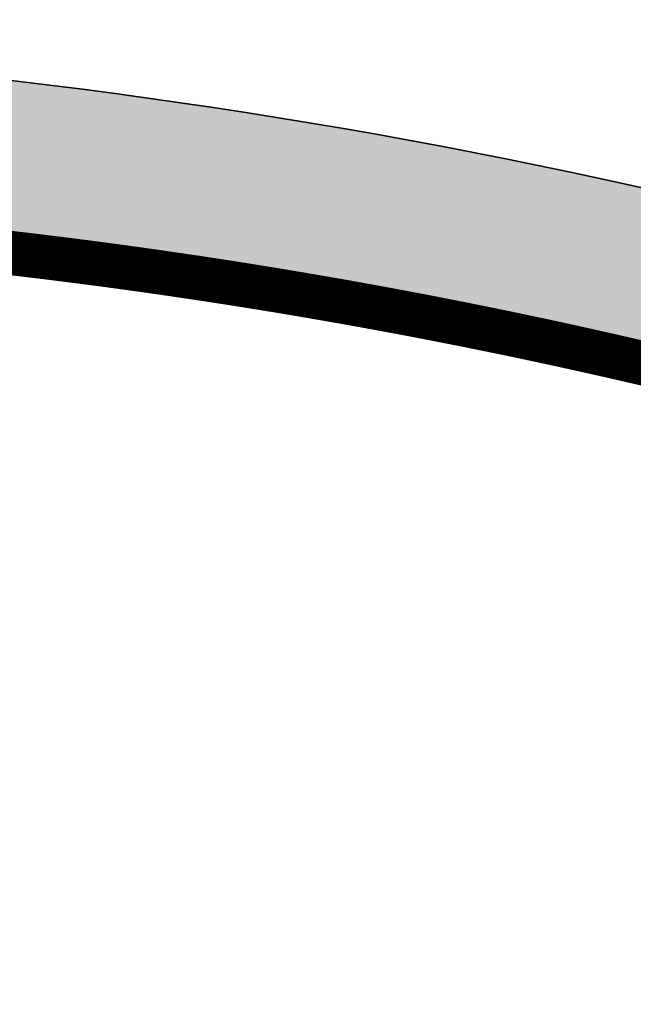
# Model space of a CAD drawing. Header units: feet. Extents: x 1609737 to 1611449, y 574802 to 575794.
# Tile 93 of 256: x 1610362 to 1610376, y 575077 to 575099. Entities that reach past the tile are written whole.
import ezdxf

# ---------------------------------------------------------------- set-up
doc = ezdxf.new("R2010")
doc.units = ezdxf.units.FT
doc.header["$MEASUREMENT"] = 0
for name, color, linetype in [('C-GROUTED-BLDR-HTCH-SINGLE', 79, 'Continuous'), ('C-THICKENED EDGE', 3, 'Continuous'), ('C-VOID FILLED RIPRAP', 23, 'Continuous'), ('V-SURV-FIGR', 170, 'Continuous')]:
    doc.layers.add(name, color=color, linetype=linetype)

msp = doc.modelspace()

# ---------------------------------------------------------------- hatches: boundary and pattern name
at = {"layer": 'C-GROUTED-BLDR-HTCH-SINGLE'}
h = msp.add_hatch(color=256, dxfattribs=at)
h.dxf.hatch_style = 1
edge = h.paths.add_edge_path()
edge.add_arc((1610346.798689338, 574967.6627427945), 126.8649867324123, 71.28505858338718, 88.50538841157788, ccw=False)
edge.add_arc((1610346.827493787, 574966.8597696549), 127.6165798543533, 65.85690705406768, 71.41298022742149, ccw=False)
edge.add_arc((1610404.7424691, 575080.043137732), 6.586764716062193, 150.232757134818, 192.3781952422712)
edge.add_arc((1610384.063225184, 575073.5679704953), 15.11863200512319, -18.604933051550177, 19.56635503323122, ccw=False)
edge.add_arc((1610416.513828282, 575060.92329932), 19.73778720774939, 156.6556931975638, 184.9380587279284)
edge.add_arc((1610380.29010607, 575056.0200681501), 16.86635743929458, -23.431948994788, 10.951468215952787, ccw=False)
edge.add_arc((1610404.150345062, 575043.2004725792), 10.37631145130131, 143.9079133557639, 198.3481587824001)
edge.add_arc((1610383.350808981, 575032.3549064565), 13.31777413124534, -11.562052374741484, 34.68779327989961, ccw=False)
edge.add_arc((1610414.662779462, 575075.9827910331), 49.76963084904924, 248.470540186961, 307.5616870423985)
edge.add_arc((1610475.45377047, 574997.3922403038), 49.58879759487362, 68.46665870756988, 127.88389707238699, ccw=False)
edge.add_arc((1610541.152820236, 575168.45085079), 133.6554409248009, 249.1835495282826, 262.0771957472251)
edge.add_arc((1610538.620285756, 575053.3600420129), 23.48207888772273, 169.698739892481, 227.4135499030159, ccw=False)
edge.add_arc((1610504.766698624, 575062.5365908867), 11.84640154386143, 335.1552628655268, 392.3913042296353)
edge.add_arc((1610525.659987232, 575075.0338984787), 12.50724317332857, 155.5736846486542, 209.4597175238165, ccw=False)
edge.add_arc((1610505.763914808, 575085.634325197), 10.09250994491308, 327.4616461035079, 366.1857299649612)
edge.add_arc((1610550.370748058, 575153.6818102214), 75.35873958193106, 242.691587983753, 274.296040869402)
edge.add_arc((1610562.194032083, 575081.4931232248), 6.849925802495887, 198.0715154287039, 205.5866701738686, ccw=False)
edge.add_arc((1610561.881980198, 575081.3913006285), 6.521681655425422, 145.8833785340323, 198.0715154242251, ccw=False)
edge.add_arc((1610554.68458593, 575086.2673485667), 2.171898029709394, 325.8833785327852, 440.5424989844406)
edge.add_arc((1610556.009493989, 575094.2209239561), 5.891273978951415, 222.7830371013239, 260.5424989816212, ccw=False)
edge.add_arc((1610554.185066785, 575092.5324888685), 3.405444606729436, 183.5019517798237, 222.78303710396, ccw=False)
edge.add_arc((1610550.370748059, 575153.6818102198), 61.35873958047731, 238.08154091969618, 270.3877407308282, ccw=False)
edge.add_arc((1610468.690325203, 574991.0261166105), 121.0420992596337, 65.99633416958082, 89.05759905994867)
edge.add_line((1610470.681135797, 575112.0518430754), (1610470.678386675, 575112.0331643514))
edge.add_line((1610470.678386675, 575112.0331643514), (1610468.827942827, 575112.0681376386))
edge.add_arc((1610459.13518586, 575115.8351432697), 10.39903212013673, 322.58159602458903, 338.76181796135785, ccw=False)
edge.add_arc((1610460.132572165, 575114.6197738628), 8.875664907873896, 320.9584175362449, 324.9011775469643, ccw=False)
edge.add_arc((1610460.844486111, 575114.0424213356), 7.959063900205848, 302.28112678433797, 320.95841752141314, ccw=False)
edge.add_arc((1610451.738392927, 575127.4486950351), 24.16256683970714, 284.0200303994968, 303.55861885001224, ccw=False)
edge.add_line((1610457.592042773, 575104.0059046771), (1610457.595383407, 575103.920069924))
edge.add_line((1610457.595383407, 575103.920069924), (1610460.480929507, 575102.1277901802))
edge.add_line((1610460.480929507, 575102.1277901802), (1610461.388454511, 575099.1460253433))
edge.add_line((1610461.388454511, 575099.1460253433), (1610461.932838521, 575097.8547054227))
edge.add_line((1610461.932838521, 575097.8547054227), (1610458.962926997, 575097.6253133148))
edge.add_arc((1610444.286277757, 575111.6052103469), 20.26922677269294, 252.9107273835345, 316.3928090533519, ccw=False)
edge.add_arc((1610435.269657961, 575078.1270833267), 14.43202019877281, 77.7576186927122, 164.2463266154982)
edge.add_line((1610421.379735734, 575082.0454079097), (1610416.758092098, 575089.705494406))
edge.add_line((1610416.758092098, 575089.705494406), (1610416.405233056, 575088.5733883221))
edge.add_line((1610416.405233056, 575088.5733883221), (1610415.439970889, 575086.9513317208))
edge.add_line((1610415.439970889, 575086.9513317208), (1610414.124019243, 575085.5981613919))
edge.add_line((1610414.124019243, 575085.5981613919), (1610412.543465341, 575084.5947602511))
edge.add_line((1610412.543465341, 575084.5947602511), (1610410.774099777, 575083.9829514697))
edge.add_line((1610410.774099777, 575083.9829514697), (1610408.911330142, 575083.7957249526))
edge.add_line((1610408.911330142, 575083.7957249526), (1610407.58607858, 575083.9271950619))
edge.add_line((1610407.58607858, 575083.9271950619), (1610401.745635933, 575086.6712269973))
edge.add_arc((1610345.586171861, 574961.0911944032), 137.5653662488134, 65.90577864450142, 85.80491363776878)
edge.add_arc((1610353.002017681, 575098.637514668), 2.670401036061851, 275.9515570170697, 352.4790479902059, ccw=False)
edge.add_arc((1610357.443323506, 575072.4608215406), 23.88650330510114, 100.0403631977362, 104.5996252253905)
edge.add_arc((1610352.062700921, 575093.4672650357), 2.203844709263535, 106.8896556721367, 152.5093626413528)

# ---------------------------------------------------------------- linework, layer by layer
for points in [[(1610407.58607858, 575083.9271950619), (1610401.745635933, 575086.6712269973, 0.08704520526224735), (1610355.649445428, 575098.2879892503, -0.346904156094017), (1610353.27890507, 575095.9815073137, 0.0198961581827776), (1610351.422419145, 575095.5760492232, 0.2017248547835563), (1610350.107700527, 575094.4845678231)], [(1610350.107700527, 575094.484567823, -0.07527958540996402), (1610387.504587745, 575087.8199510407, -0.02424769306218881), (1610399.024831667, 575083.313319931, 0.1859955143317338), (1610398.308820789, 575078.6311749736, -0.1681110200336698), (1610398.391771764, 575068.7445083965, 0.1240353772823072), (1610396.849301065, 575059.224295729, -0.1511617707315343), (1610395.765546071, 575049.3129994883, 0.2421113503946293), (1610394.301552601, 575039.9341097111, -0.2045878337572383), (1610396.398341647, 575029.6856370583, 0.2637033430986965), (1610445.003104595, 575036.53053095, -0.2652257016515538), (1610493.654971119, 575043.5199450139, 0.05631857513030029), (1610522.729919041, 575036.0711937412, -0.2572904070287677)]]:
    msp.add_lwpolyline(points, format="xyb", dxfattribs=at)
at = {"layer": 'C-THICKENED EDGE', "const_width": 1, "flags": 128}
msp.add_lwpolyline([(1610361.116849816, 575093.8779757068), (1610361.170683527, 575093.8718519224), (1610361.224515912, 575093.8657051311), (1610361.278346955, 575093.8595353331), (1610361.332176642, 575093.8533425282), (1610361.38600496, 575093.8471267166), (1610361.439831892, 575093.8408878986), (1610361.493657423, 575093.8346260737), (1610361.547481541, 575093.8283412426), (1610361.601304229, 575093.8220334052), (1610361.655125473, 575093.8157025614), (1610361.708945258, 575093.8093487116), (1610361.76276357, 575093.8029718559), (1610361.816580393, 575093.7965719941), (1610361.870395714, 575093.7901491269), (1610361.924209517, 575093.7837032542), (1610361.978021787, 575093.7772343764), (1610362.031832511, 575093.7707424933), (1610362.085641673, 575093.7642276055), (1610362.139449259, 575093.7576897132), (1610362.193255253, 575093.7511288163), (1610362.247059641, 575093.7445449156), (1610362.300862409, 575093.7379380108), (1610362.354663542, 575093.7313081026), (1610362.408463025, 575093.7246551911), (1610362.462260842, 575093.7179792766), (1610362.516056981, 575093.7112803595), (1610362.569851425, 575093.7045584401), (1610362.62364416, 575093.6978135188), (1610362.677435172, 575093.6910455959), (1610362.731224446, 575093.6842546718), (1610362.785011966, 575093.6774407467), (1610362.838797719, 575093.6706038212), (1610362.892581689, 575093.6637438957), (1610362.946363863, 575093.6568609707), (1610363.000144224, 575093.6499550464), (1610363.053922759, 575093.6430261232), (1610363.107699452, 575093.6360742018), (1610363.161474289, 575093.6290992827), (1610363.215247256, 575093.6221013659), (1610363.269018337, 575093.6150804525), (1610363.322787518, 575093.6080365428), (1610363.376554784, 575093.6009696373), (1610363.43032012, 575093.5938797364), (1610363.484083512, 575093.5867668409), (1610363.537844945, 575093.579630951), (1610363.591604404, 575093.5724720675), (1610363.645361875, 575093.5652901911), (1610363.699117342, 575093.5580853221), (1610363.752870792, 575093.5508574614), (1610363.806622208, 575093.5436066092), (1610363.860371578, 575093.5363327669), (1610363.914118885, 575093.5290359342), (1610363.967864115, 575093.5217161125), (1610364.021607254, 575093.514373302), (1610364.075348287, 575093.5070075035), (1610364.129087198, 575093.499618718), (1610364.182823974, 575093.4922069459), (1610364.2365586, 575093.484772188), (1610364.29029106, 575093.4773144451), (1610364.34402134, 575093.4698337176), (1610364.397749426, 575093.4623300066), (1610364.451475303, 575093.454803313), (1610364.505198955, 575093.4472536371), (1610364.558920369, 575093.43968098), (1610364.612639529, 575093.4320853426), (1610364.666356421, 575093.4244667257), (1610364.720071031, 575093.4168251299), (1610364.773783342, 575093.4091605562), (1610364.827493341, 575093.4014730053), (1610364.881201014, 575093.3937624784), (1610364.934906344, 575093.3860289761), (1610364.988609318, 575093.3782724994), (1610365.042309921, 575093.3704930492), (1610365.096008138, 575093.3626906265), (1610365.149703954, 575093.3548652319), (1610365.203397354, 575093.3470168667), (1610365.257088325, 575093.3391455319), (1610365.310776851, 575093.3312512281), (1610365.364462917, 575093.3233339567), (1610365.418146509, 575093.3153937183), (1610365.471827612, 575093.3074305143), (1610365.525506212, 575093.2994443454), (1610365.579182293, 575093.2914352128), (1610365.632855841, 575093.2834031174), (1610365.686526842, 575093.2753480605), (1610365.740195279, 575093.2672700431), (1610365.79386114, 575093.2591690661), (1610365.847524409, 575093.2510451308), (1610365.901185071, 575093.2428982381), (1610365.954843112, 575093.2347283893), (1610366.008498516, 575093.2265355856), (1610366.06215127, 575093.2183198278), (1610366.115801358, 575093.2100811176), (1610366.169448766, 575093.2018194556), (1610366.22309348, 575093.1935348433), (1610366.276735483, 575093.1852272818), (1610366.330374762, 575093.1768967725), (1610366.384011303, 575093.1685433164), (1610366.43764509, 575093.1601669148), (1610366.491276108, 575093.151767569), (1610366.544904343, 575093.1433452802), (1610366.59852978, 575093.1349000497), (1610366.652152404, 575093.1264318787), (1610366.705772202, 575093.1179407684), (1610366.759389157, 575093.1094267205), (1610366.813003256, 575093.1008897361), (1610366.866614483, 575093.0923298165), (1610366.920222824, 575093.083746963), (1610366.973828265, 575093.0751411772), (1610367.02743079, 575093.0665124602), (1610367.081030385, 575093.0578608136), (1610367.134627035, 575093.0491862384), (1610367.188220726, 575093.0404887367), (1610367.241811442, 575093.0317683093), (1610367.295399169, 575093.023024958), (1610367.348983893, 575093.014258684), (1610367.402565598, 575093.0054694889), (1610367.456144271, 575092.9966573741), (1610367.509719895, 575092.9878223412), (1610367.563292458, 575092.9789643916), (1610367.616861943, 575092.9700835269), (1610367.670428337, 575092.9611797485), (1610367.723991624, 575092.952253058), (1610367.77755179, 575092.943303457), (1610367.831108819, 575092.9343309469), (1610367.884662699, 575092.9253355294), (1610367.938213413, 575092.916317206), (1610367.991760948, 575092.9072759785), (1610368.045305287, 575092.8982118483), (1610368.098846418, 575092.8891248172), (1610368.152384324, 575092.8800148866), (1610368.205918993, 575092.8708820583), (1610368.259450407, 575092.861726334), (1610368.312978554, 575092.8525477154), (1610368.366503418, 575092.8433462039), (1610368.420024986, 575092.8341218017), (1610368.47354324, 575092.8248745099), (1610368.527058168, 575092.8156043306), (1610368.580569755, 575092.8063112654), (1610368.634077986, 575092.7969953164), (1610368.687582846, 575092.7876564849), (1610368.741084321, 575092.7782947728), (1610368.794582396, 575092.7689101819), (1610368.848077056, 575092.7595027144), (1610368.901568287, 575092.7500723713), (1610368.955056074, 575092.7406191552), (1610369.008540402, 575092.7311430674), (1610369.062021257, 575092.72164411), (1610369.115498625, 575092.712122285), (1610369.168972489, 575092.7025775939), (1610369.222442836, 575092.6930100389), (1610369.275909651, 575092.6834196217), (1610369.329372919, 575092.6738063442), (1610369.382832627, 575092.6641702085), (1610369.436288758, 575092.6545112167), (1610369.489741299, 575092.6448293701), (1610369.543190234, 575092.6351246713), (1610369.59663555, 575092.6253971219), (1610369.650077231, 575092.6156467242), (1610369.703515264, 575092.60587348), (1610369.756949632, 575092.5960773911), (1610369.810380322, 575092.5862584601), (1610369.863807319, 575092.5764166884), (1610369.917230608, 575092.5665520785), (1610369.970650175, 575092.556664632), (1610370.024066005, 575092.5467543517), (1610370.077478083, 575092.5368212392), (1610370.130886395, 575092.5268652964), (1610370.184290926, 575092.5168865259), (1610370.237691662, 575092.5068849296), (1610370.291088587, 575092.4968605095), (1610370.344481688, 575092.486813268), (1610370.39787095, 575092.4767432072), (1610370.451256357, 575092.4666503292), (1610370.504637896, 575092.456534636), (1610370.558015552, 575092.4463961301), (1610370.611389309, 575092.4362348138), (1610370.664759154, 575092.4260506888), (1610370.718125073, 575092.415843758), (1610370.771487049, 575092.4056140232), (1610370.82484507, 575092.3953614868), (1610370.878199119, 575092.3850861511), (1610370.931549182, 575092.3747880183), (1610370.984895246, 575092.3644670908), (1610371.038237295, 575092.3541233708), (1610371.091575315, 575092.3437568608), (1610371.14490929, 575092.3333675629), (1610371.198239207, 575092.3229554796), (1610371.251565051, 575092.3125206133), (1610371.304886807, 575092.3020629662), (1610371.358204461, 575092.2915825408), (1610371.411517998, 575092.2810793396), (1610371.464827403, 575092.2705533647), (1610371.518132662, 575092.2600046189), (1610371.571433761, 575092.2494331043), (1610371.624730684, 575092.2388388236), (1610371.678023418, 575092.2282217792), (1610371.731311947, 575092.2175819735), (1610371.784596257, 575092.2069194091), (1610371.837876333, 575092.1962340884), (1610371.891152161, 575092.1855260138), (1610371.944423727, 575092.174795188), (1610371.997691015, 575092.1640416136), (1610372.050954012, 575092.153265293), (1610372.104212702, 575092.1424662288), (1610372.157467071, 575092.1316444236), (1610372.210717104, 575092.12079988), (1610372.263962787, 575092.1099326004), (1610372.317204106, 575092.0990425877), (1610372.370441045, 575092.0881298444), (1610372.42367359, 575092.077194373), (1610372.476901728, 575092.0662361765), (1610372.530125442, 575092.0552552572), (1610372.583344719, 575092.0442516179), (1610372.636559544, 575092.0332252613), (1610372.689769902, 575092.0221761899), (1610372.742975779, 575092.0111044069), (1610372.796177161, 575092.0000099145), (1610372.849374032, 575091.9888927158), (1610372.902566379, 575091.9777528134), (1610372.955754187, 575091.96659021), (1610373.00893744, 575091.9554049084), (1610373.062116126, 575091.9441969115), (1610373.115290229, 575091.932966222), (1610373.168459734, 575091.9217128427), (1610373.221624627, 575091.9104367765), (1610373.274784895, 575091.899138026), (1610373.327940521, 575091.8878165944), (1610373.381091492, 575091.8764724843), (1610373.434237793, 575091.8651056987), (1610373.487379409, 575091.8537162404), (1610373.540516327, 575091.8423041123), (1610373.593648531, 575091.8308693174), (1610373.646776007, 575091.8194118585), (1610373.699898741, 575091.8079317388), (1610373.753016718, 575091.7964289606), (1610373.806129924, 575091.7849035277), (1610373.859238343, 575091.7733554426), (1610373.912341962, 575091.7617847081), (1610373.965440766, 575091.7501913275), (1610374.018534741, 575091.7385753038), (1610374.071623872, 575091.7269366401), (1610374.124708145, 575091.7152753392), (1610374.177787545, 575091.7035914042), (1610374.230862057, 575091.6918848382), (1610374.283931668, 575091.6801556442), (1610374.336996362, 575091.6684038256), (1610374.390056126, 575091.656629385), (1610374.443110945, 575091.6448323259), (1610374.496160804, 575091.633012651), (1610374.549205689, 575091.621170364), (1610374.602245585, 575091.6093054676), (1610374.655280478, 575091.5974179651), (1610374.708310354, 575091.5855078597), (1610374.761335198, 575091.5735751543), (1610374.814354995, 575091.5616198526), (1610374.867369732, 575091.5496419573), (1610374.920379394, 575091.5376414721), (1610374.973383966, 575091.5256183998), (1610375.026383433, 575091.5135727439), (1610375.079377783, 575091.5015045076), (1610375.132366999, 575091.4894136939), (1610375.185351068, 575091.4773003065), (1610375.238329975, 575091.4651643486), (1610375.291303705, 575091.4530058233), (1610375.344272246, 575091.440824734), (1610375.39723558, 575091.428621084), (1610375.450193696, 575091.4163948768), (1610375.503146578, 575091.4041461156), (1610375.556094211, 575091.3918748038), (1610375.609036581, 575091.3795809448), (1610375.661973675, 575091.367264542), (1610375.714905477, 575091.3549255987), (1610375.767831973, 575091.3425641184), (1610375.820753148, 575091.3301801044), (1610375.87366899, 575091.3177735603), (1610375.926579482, 575091.3053444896), (1610375.97948461, 575091.2928928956), (1610376.032384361, 575091.2804187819), (1610376.085278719, 575091.2679221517)], dxfattribs=at)
at = {"layer": 'C-VOID FILLED RIPRAP', "linetype": 'Continuous'}
msp.add_lwpolyline([(1610361.645470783, 575093.6714570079), (1610361.699289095, 575093.6650801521), (1610361.753105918, 575093.6586802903), (1610361.806921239, 575093.6522574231), (1610361.860735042, 575093.6458115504), (1610361.914547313, 575093.6393426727), (1610361.968358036, 575093.6328507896), (1610362.022167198, 575093.6263359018), (1610362.075974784, 575093.6197980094), (1610362.129780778, 575093.6132371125), (1610362.183585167, 575093.6066532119), (1610362.237387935, 575093.6000463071), (1610362.291189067, 575093.5934163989), (1610362.34498855, 575093.5867634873), (1610362.398786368, 575093.5800875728), (1610362.452582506, 575093.5733886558), (1610362.506376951, 575093.5666667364), (1610362.560169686, 575093.5599218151), (1610362.613960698, 575093.5531538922), (1610362.667749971, 575093.546362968), (1610362.721537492, 575093.5395490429), (1610362.775323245, 575093.5327121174), (1610362.829107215, 575093.525852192), (1610362.882889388, 575093.5189692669), (1610362.936669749, 575093.5120633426), (1610362.990448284, 575093.5051344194), (1610363.044224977, 575093.498182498), (1610363.097999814, 575093.4912075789), (1610363.151772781, 575093.4842096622), (1610363.205543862, 575093.4771887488), (1610363.259313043, 575093.470144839), (1610363.313080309, 575093.4630779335), (1610363.366845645, 575093.4559880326), (1610363.420609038, 575093.4488751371), (1610363.47437047, 575093.4417392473), (1610363.528129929, 575093.4345803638), (1610363.5818874, 575093.4273984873), (1610363.635642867, 575093.4201936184), (1610363.689396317, 575093.4129657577), (1610363.743147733, 575093.4057149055), (1610363.796897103, 575093.3984410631), (1610363.85064441, 575093.3911442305), (1610363.904389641, 575093.3838244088), (1610363.958132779, 575093.3764815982), (1610364.011873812, 575093.3691157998), (1610364.065612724, 575093.3617270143), (1610364.119349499, 575093.3543152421), (1610364.173084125, 575093.3468804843), (1610364.226816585, 575093.3394227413), (1610364.280546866, 575093.3319420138), (1610364.334274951, 575093.3244383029), (1610364.388000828, 575093.3169116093), (1610364.441724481, 575093.3093619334), (1610364.495445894, 575093.3017892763), (1610364.549165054, 575093.2941936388), (1610364.602881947, 575093.2865750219), (1610364.656596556, 575093.2789334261), (1610364.710308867, 575093.2712688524), (1610364.764018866, 575093.2635813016), (1610364.817726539, 575093.2558707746), (1610364.871431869, 575093.2481372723), (1610364.925134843, 575093.2403807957), (1610364.978835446, 575093.2326013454), (1610365.032533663, 575093.2247989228), (1610365.086229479, 575093.2169735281), (1610365.139922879, 575093.2091251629), (1610365.19361385, 575093.2012538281), (1610365.247302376, 575093.1933595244), (1610365.300988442, 575093.1854422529), (1610365.354672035, 575093.1775020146), (1610365.408353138, 575093.1695388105), (1610365.462031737, 575093.1615526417), (1610365.515707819, 575093.1535435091), (1610365.569381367, 575093.1455114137), (1610365.623052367, 575093.1374563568), (1610365.676720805, 575093.1293783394), (1610365.730386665, 575093.1212773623), (1610365.784049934, 575093.113153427), (1610365.837710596, 575093.1050065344), (1610365.891368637, 575093.0968366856), (1610365.945024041, 575093.0886438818), (1610365.998676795, 575093.080428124), (1610366.052326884, 575093.0721894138), (1610366.105974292, 575093.0639277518), (1610366.159619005, 575093.0556431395), (1610366.213261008, 575093.047335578), (1610366.266900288, 575093.0390050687), (1610366.320536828, 575093.0306516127), (1610366.374170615, 575093.022275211), (1610366.427801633, 575093.0138758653), (1610366.481429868, 575093.0054535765), (1610366.535055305, 575092.9970083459), (1610366.588677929, 575092.9885401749), (1610366.642297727, 575092.9800490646), (1610366.695914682, 575092.9715350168), (1610366.749528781, 575092.9629980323), (1610366.803140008, 575092.9544381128), (1610366.856748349, 575092.9458552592), (1610366.91035379, 575092.9372494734), (1610366.963956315, 575092.9286207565), (1610367.01755591, 575092.9199691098), (1610367.07115256, 575092.9112945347), (1610367.124746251, 575092.902597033), (1610367.178336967, 575092.8938766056), (1610367.231924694, 575092.8851332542), (1610367.285509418, 575092.8763669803), (1610367.339091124, 575092.8675777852), (1610367.392669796, 575092.8587656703), (1610367.446245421, 575092.8499306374), (1610367.499817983, 575092.8410726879), (1610367.553387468, 575092.8321918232), (1610367.606953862, 575092.8232880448), (1610367.660517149, 575092.8143613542), (1610367.714077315, 575092.8054117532), (1610367.767634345, 575092.7964392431), (1610367.821188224, 575092.7874438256), (1610367.874738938, 575092.7784255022), (1610367.928286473, 575092.7693842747), (1610367.981830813, 575092.7603201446), (1610368.035371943, 575092.7512331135), (1610368.08890985, 575092.7421231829), (1610368.142444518, 575092.7329903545), (1610368.195975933, 575092.7238346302), (1610368.24950408, 575092.7146560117), (1610368.303028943, 575092.7054545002), (1610368.356550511, 575092.6962300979), (1610368.410068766, 575092.6869828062), (1610368.463583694, 575092.6777126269), (1610368.51709528, 575092.6684195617), (1610368.570603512, 575092.6591036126), (1610368.624108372, 575092.6497647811), (1610368.677609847, 575092.6404030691), (1610368.731107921, 575092.6310184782), (1610368.784602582, 575092.6216110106), (1610368.838093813, 575092.6121806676), (1610368.8915816, 575092.6027274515), (1610368.945065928, 575092.5932513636), (1610368.998546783, 575092.5837524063), (1610369.05202415, 575092.5742305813), (1610369.105498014, 575092.5646858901), (1610369.158968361, 575092.5551183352), (1610369.212435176, 575092.5455279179), (1610369.265898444, 575092.5359146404), (1610369.319358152, 575092.5262785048), (1610369.372814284, 575092.5166195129), (1610369.426266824, 575092.5069376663), (1610369.479715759, 575092.4972329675), (1610369.533161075, 575092.4875054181), (1610369.586602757, 575092.4777550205), (1610369.640040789, 575092.4679817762), (1610369.693475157, 575092.4581856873), (1610369.746905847, 575092.4483667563), (1610369.800332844, 575092.4385249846), (1610369.853756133, 575092.4286603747), (1610369.9071757, 575092.4187729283), (1610369.96059153, 575092.408862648), (1610370.014003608, 575092.3989295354), (1610370.067411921, 575092.3889735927), (1610370.120816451, 575092.3789948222), (1610370.174217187, 575092.3689932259), (1610370.227614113, 575092.3589688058), (1610370.281007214, 575092.3489215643), (1610370.334396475, 575092.3388515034), (1610370.387781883, 575092.3287586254), (1610370.441163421, 575092.3186429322), (1610370.494541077, 575092.3085044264), (1610370.547914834, 575092.29834311), (1610370.60128468, 575092.2881589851), (1610370.654650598, 575092.2779520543), (1610370.708012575, 575092.2677223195), (1610370.761370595, 575092.2574697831), (1610370.814724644, 575092.2471944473), (1610370.868074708, 575092.2368963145), (1610370.921420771, 575092.2265753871), (1610370.97476282, 575092.2162316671), (1610371.02810084, 575092.2058651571), (1610371.081434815, 575092.1954758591), (1610371.134764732, 575092.1850637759), (1610371.188090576, 575092.1746289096), (1610371.241412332, 575092.1641712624), (1610371.294729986, 575092.1536908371), (1610371.348043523, 575092.1431876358), (1610371.401352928, 575092.1326616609), (1610371.454658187, 575092.1221129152), (1610371.507959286, 575092.1115414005), (1610371.56125621, 575092.1009471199), (1610371.614548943, 575092.0903300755), (1610371.667837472, 575092.0796902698), (1610371.721121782, 575092.0690277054), (1610371.774401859, 575092.0583423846), (1610371.827677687, 575092.0476343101), (1610371.880949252, 575092.0369034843), (1610371.934216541, 575092.0261499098), (1610371.987479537, 575092.0153735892), (1610372.040738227, 575092.004574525), (1610372.093992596, 575091.9937527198), (1610372.147242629, 575091.9829081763), (1610372.200488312, 575091.9720408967), (1610372.253729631, 575091.9611508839), (1610372.306966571, 575091.9502381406), (1610372.360199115, 575091.9393026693), (1610372.413427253, 575091.9283444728), (1610372.466650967, 575091.9173635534), (1610372.519870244, 575091.9063599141), (1610372.573085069, 575091.8953335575), (1610372.626295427, 575091.8842844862), (1610372.679501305, 575091.8732127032), (1610372.732702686, 575091.8621182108), (1610372.785899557, 575091.851001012), (1610372.839091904, 575091.8398611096), (1610372.892279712, 575091.8286985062), (1610372.945462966, 575091.8175132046), (1610372.998641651, 575091.8063052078), (1610373.051815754, 575091.7950745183), (1610373.104985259, 575091.7838211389), (1610373.158150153, 575091.7725450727), (1610373.21131042, 575091.7612463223), (1610373.264466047, 575091.7499248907), (1610373.317617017, 575091.7385807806), (1610373.370763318, 575091.727213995), (1610373.423904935, 575091.7158245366), (1610373.477041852, 575091.7044124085), (1610373.530174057, 575091.6929776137), (1610373.583301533, 575091.6815201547), (1610373.636424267, 575091.670040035), (1610373.689542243, 575091.6585372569), (1610373.742655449, 575091.647011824), (1610373.795763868, 575091.6354637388), (1610373.848867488, 575091.6238930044), (1610373.901966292, 575091.6122996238), (1610373.955060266, 575091.6006836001), (1610374.008149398, 575091.5890449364), (1610374.06123367, 575091.5773836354), (1610374.11431307, 575091.5656997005), (1610374.167387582, 575091.5539931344), (1610374.220457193, 575091.5422639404), (1610374.273521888, 575091.5305121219), (1610374.326581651, 575091.5187376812), (1610374.37963647, 575091.5069406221), (1610374.432686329, 575091.4951209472), (1610374.485731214, 575091.4832786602), (1610374.53877111, 575091.4714137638), (1610374.591806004, 575091.4595262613), (1610374.644835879, 575091.447616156), (1610374.697860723, 575091.4356834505), (1610374.750880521, 575091.4237281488), (1610374.803895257, 575091.4117502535), (1610374.856904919, 575091.3997497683), (1610374.909909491, 575091.3877266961), (1610374.962908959, 575091.3756810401), (1610375.015903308, 575091.3636128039), (1610375.068892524, 575091.3515219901), (1610375.121876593, 575091.3394086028), (1610375.1748555, 575091.3272726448), (1610375.22782923, 575091.3151141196), (1610375.280797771, 575091.3029330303), (1610375.333761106, 575091.2907293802), (1610375.386719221, 575091.278503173), (1610375.439672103, 575091.2662544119), (1610375.492619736, 575091.2539831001), (1610375.545562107, 575091.241689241)], dxfattribs=at)
at = {"layer": 'V-SURV-FIGR', "flags": 128}
msp.add_lwpolyline([(1610350.107700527, 575094.4845678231, -0.2017248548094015), (1610351.422419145, 575095.5760492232, -0.0198961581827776), (1610353.27890507, 575095.9815073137, 0.346904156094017), (1610355.649445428, 575098.2879892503, -0.08704520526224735), (1610401.745635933, 575086.6712269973, 0.003563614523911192), (1610401.033269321, 575086.0402096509, 0.1045383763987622), (1610399.038707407, 575083.3070994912, 0.02427749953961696), (1610387.504587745, 575087.8199510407, 0.07527958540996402), (1610350.107700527, 575094.484567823)], format="xyb", dxfattribs=at)

doc.saveas('drawing.dxf')
